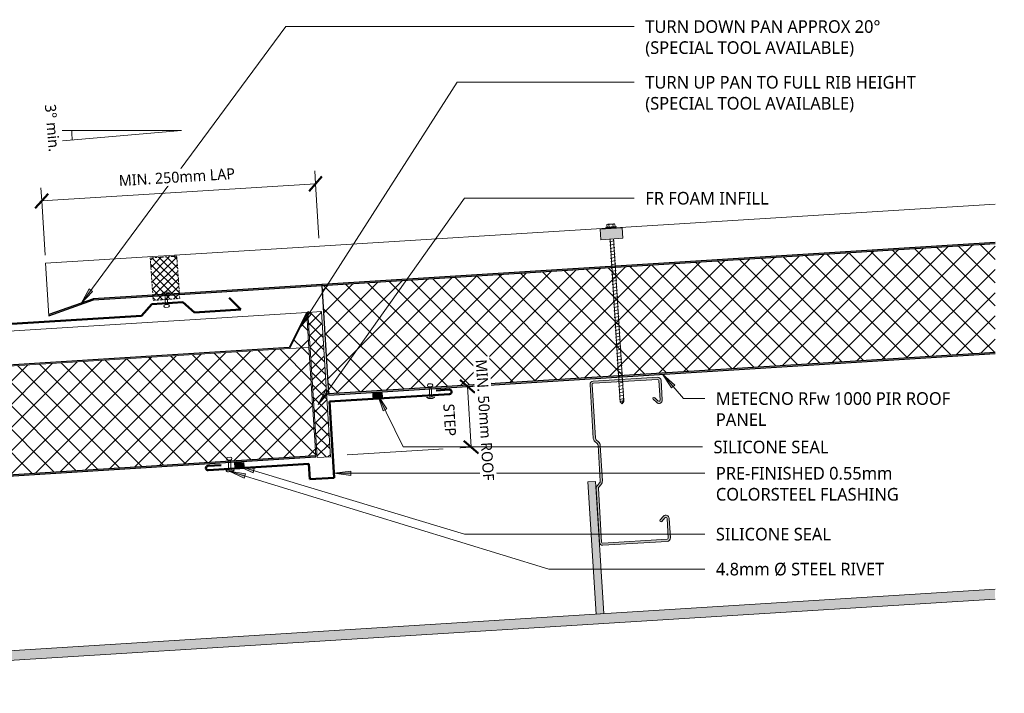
# Model space of a CAD drawing. Header units: millimetres. Extents: x -419 to 1005, y 30 to 681.
# Tile 2 of 2: x 107 to 1005, y 66 to 681. Entities that reach past the tile are written whole.
import ezdxf

# ---------------------------------------------------------------- set-up
doc = ezdxf.new("R2010")
doc.units = ezdxf.units.MM
doc.linetypes.add('Dash Short', pattern=[3, 2, -1])
for name, color, linetype, lineweight in [('A-ANNO-DIMS', 211, 'Continuous', 9), ('A-ANNO-DIMS-5', 211, 'Continuous', 9), ('A-DETL', 90, 'Continuous', 13), ('A-DETL-GENF', 92, 'Continuous', 13), ('A-DETL-THIN', 151, 'Continuous', 13), ('G-ANNO-TEXT', 231, 'Continuous', 9)]:
    doc.layers.add(name, color=color, linetype=linetype, lineweight=lineweight)
doc.styles.add('Yu Gothic', font='Yu Gothic.ttf', dxfattribs={"height": 11.5})
doc.styles.add('Yu Gothic_1', font='Yu Gothic.ttf', dxfattribs={"height": 10})
doc.dimstyles.new('Diagonal', dxfattribs={"dimscale": 304.8, "dimtxt": 11.609035, "dimasz": 0.04101, "dimexe": 0.03937, "dimexo": 0.024606, "dimgap": 0.024606, "dimtad": 1, "dimdec": 0, "dimzin": 0, "dimdsep": 46, "dimtxsty": 'Yu Gothic_1', "dimblk1": 'OBLIQUE', "dimblk2": 'OBLIQUE', "dimsah": 1, "dimcen": 0.09, "dimazin": 0, "dimtfac": 1, "dimtdec": 4, "dimtix": 1, "dimtmove": 2, "dimatfit": 3, "dimfxl": 1, "dimtvp": 1, "dimtfill": 1, "dimtolj": 1, "dimtzin": 0, "dimarcsym": 2})
doc.dimstyles.new('Diagonal_2', dxfattribs={"dimscale": 304.8, "dimtxt": 11.609035, "dimasz": 0.04101, "dimexe": 0.03937, "dimexo": 0.024606, "dimgap": 0.024606, "dimtad": 1, "dimdec": 0, "dimzin": 0, "dimdsep": 46, "dimtxsty": 'Yu Gothic_1', "dimblk1": 'OBLIQUE', "dimblk2": 'OBLIQUE', "dimsah": 1, "dimcen": 0.09, "dimazin": 0, "dimtfac": 1, "dimtdec": 4, "dimtix": 1, "dimtmove": 0, "dimatfit": 3, "dimfxl": 1, "dimtvp": 1, "dimtfill": 1, "dimtolj": 1, "dimtzin": 0, "dimarcsym": 2})
pattern_1 = [(221.43, (393.496, 389.785), (9.92557, -11.24647), []), (311.43, (393.496, 389.785), (11.24647, 9.92557), [])]

# ---------------------------------------------------------------- blocks, each defined once
blk = doc.blocks.new('Metalcraft MSS Purlin-150x65 - Metalcraft MSS Purlin-150x65-2638609-09 EXPANSION STEP DETAIL')
at = {"layer": 'A-DETL-GENF'}
blk.add_hatch(color=256, dxfattribs=at).paths.add_polyline_path([(3, 0), (61.85, 0), (62.62, 0.1), (63.35, 0.4), (63.97, 0.88), (64.45, 1.5), (64.75, 2.22), (64.85, 3), (64.85, 20.94), (64.75, 21.71), (64.45, 22.43), (63.98, 23.05), (63.37, 23.52), (62.66, 23.82), (61.89, 23.93), (61.12, 23.84), (60.4, 23.56), (59.78, 23.1), (56.4, 19.67), (56.3, 19.43), (56.27, 19.17), (56.3, 18.91), (56.4, 18.67), (56.56, 18.46), (56.77, 18.31), (57.01, 18.21), (57.27, 18.17), (57.53, 18.21), (57.77, 18.31), (57.97, 18.46), (61.26, 21.7), (61.52, 21.81), (61.79, 21.84), (62.06, 21.81), (62.32, 21.7), (62.54, 21.53), (62.71, 21.31), (62.81, 21.06), (62.85, 20.79), (62.81, 2.74), (62.71, 2.5), (62.56, 2.29), (62.35, 2.13), (62.11, 2.03), (61.85, 2), (2.74, 2.03), (2.5, 2.13), (2.29, 2.29), (2.13, 2.5), (2.03, 2.74), (2, 2.99), (2.06, 52.43), (2.22, 52.83), (2.49, 53.18), (4.53, 55.22), (5.32, 56.25), (5.82, 57.46), (5.99, 58.75), (5.99, 90.92), (5.82, 92.21), (5.32, 93.42), (4.53, 94.45), (2.69, 96.3), (2.31, 96.78), (2.08, 97.34), (2, 97.95), (2.04, 147.19), (2.15, 147.45), (2.32, 147.68), (2.55, 147.85), (2.81, 147.96), (3.09, 148), (62.11, 147.97), (62.35, 147.87), (62.56, 147.71), (62.71, 147.5), (62.81, 147.26), (62.85, 147.01), (62.82, 128.73), (62.72, 128.5), (62.57, 128.3), (62.37, 128.15), (62.14, 128.05), (61.89, 128.02), (61.64, 128.05), (61.41, 128.15), (61.21, 128.3), (57.77, 131.69), (57.53, 131.79), (57.27, 131.83), (57.01, 131.79), (56.77, 131.69), (56.56, 131.54), (56.4, 131.33), (56.3, 131.09), (56.27, 130.83), (56.3, 130.57), (56.4, 130.33), (56.56, 130.12), (59.78, 126.9), (60.4, 126.44), (61.12, 126.16), (61.89, 126.07), (62.66, 126.18), (63.37, 126.48), (63.98, 126.95), (64.45, 127.57), (64.75, 128.29), (64.85, 129.06), (64.85, 147), (64.75, 147.78), (64.45, 148.5), (63.97, 149.12), (63.35, 149.6), (62.62, 149.9), (61.85, 150), (3, 150), (2.22, 149.9), (1.5, 149.6), (0.88, 149.12), (0.4, 148.5), (0.1, 147.78), (0, 147), (0, 97.81), (0.14, 96.77), (0.53, 95.81), (1.17, 94.98), (3.41, 92.75), (3.72, 92.33), (3.92, 91.85), (3.99, 91.34), (3.99, 58.34), (3.92, 57.82), (3.72, 57.34), (3.41, 56.93), (1.17, 54.69), (0.53, 53.86), (0.14, 52.9), (0, 51.87), (0, 3), (0.1, 2.22), (0.4, 1.5), (0.88, 0.88), (1.5, 0.4), (2.22, 0.1)])
for p, q in [((0, 147), (0, 97.81)), ((2, 97.95), (2, 146.91)), ((61.85, 150), (3, 150)), ((3.09, 148), (61.85, 148)), ((62.85, 147.01), (62.85, 128.98)), ((64.85, 129.06), (64.85, 147)), ((56.56, 130.12), (59.78, 126.9)), ((61.21, 128.3), (57.97, 131.54)), ((1.17, 94.98), (3.41, 92.75)), ((4.53, 94.45), (2.69, 96.3)), ((3.99, 91.34), (3.99, 58.34)), ((5.99, 58.75), (5.99, 90.92)), ((3.41, 56.93), (1.17, 54.69)), ((2.49, 53.18), (4.53, 55.22)), ((0, 51.87), (0, 3)), ((2, 2.99), (2, 52)), ((59.78, 23.1), (56.56, 19.88)), ((57.97, 18.46), (61.04, 21.53)), ((62.85, 20.79), (62.85, 2.99)), ((64.85, 3), (64.85, 20.94)), ((61.85, 2), (2.99, 2)), ((3, 0), (61.85, 0))]:
    blk.add_line(p, q, dxfattribs=at)
for centre, radius, start, end in [((3, 147), 3, 90, 180), ((3.09, 146.91), 1.09, 90, 180), ((61.85, 147), 3, 360, 90), ((61.85, 147.01), 0.993, 0, 90), ((57.27, 130.83), 1, 45, 225), ((61.85, 129.06), 2.99, 226.03381, 0), ((61.89, 128.98), 0.959, 225, 0), ((3.99, 97.81), 3.99, 180, 225), ((4.34, 97.95), 2.34, 180, 225), ((2, 91.34), 1.99, 0, 45), ((1, 90.92), 4.99, 360, 45), ((3.99, 51.87), 3.99, 135, 180), ((2, 58.34), 1.99, 315, 360), ((1, 58.75), 4.99, 315, 360), ((3.67, 52), 1.67, 135, 180), ((57.27, 19.17), 1, 135, 315), ((61.85, 20.94), 2.99, 360, 133.96619), ((61.79, 20.79), 1.06, 0, 135), ((3, 3), 3, 180, 270), ((2.99, 2.99), 0.993, 180, 270), ((61.85, 3), 3, 270, 360), ((61.85, 2.99), 0.993, 270, 0)]:
    blk.add_arc(centre, radius, start, end, dxfattribs=at)
blk = doc.blocks.new('expansion step 0_55 coloursteel flashing - expansion step 0_55 coloursteel flashing-4211162-09 EXPANSION STEP DETAIL')
at = {"layer": 'A-DETL-GENF', "lineweight": 50}
for p, q in [((152.14, -13.99), (152.14, 55.65)), ((152.14, 55.65), (262, 55.65)), ((262, 59.65), (250, 59.65)), ((38, 4), (50, 4)), ((38, 0), (130, 0)), ((130, 0), (130, -13.99)), ((130, -13.99), (152.14, -13.99))]:
    blk.add_line(p, q, dxfattribs=at)
for centre, start, end in [((262, 57.65), 270, 90), ((38, 2), 90, 270)]:
    blk.add_arc(centre, 2, start, end, dxfattribs=at)
blk = doc.blocks.new('0_55 coloursteel flashing_expansion step 26_04_16 - 0_55 coloursteel flashing_expansion step 26_04_16-4037796-09 EXPANSION STEP DETAIL')
at = {"layer": 'A-DETL-GENF', "lineweight": 50}
for p, q in [((260, 17.92), (270, 27.92)), ((270, 27.92), (298.42, 27.92)), ((298.42, 27.92), (308.42, 17.92)), ((-35.78, -8.78), (-9.08, 17.92)), ((-9.08, 17.92), (260, 17.92)), ((308.42, 17.92), (350.92, 17.92)), ((-32.95, -11.61), (-24.47, -3.12))]:
    blk.add_line(p, q, dxfattribs=at)
blk.add_arc((-34.36, -10.19), 2, 135, 315, dxfattribs=at)
blk = doc.blocks.new('Thermospan w Gutter Overhang - 100mm-4403249-09 EXPANSION STEP DETAIL')
at = {"layer": 'A-DETL-GENF'}
for points in [[(-250.29, 88.1), (-208.8, 100), (-208.8, 101), (-250.29, 89.1)], [(-208.8, 100), (0, 100), (0, 101), (-208.8, 101)], [(0, 100), (615.32, 100), (615.38, 101), (0, 101)], [(0, 0), (609.08, 0), (609.14, 1), (0, 1)]]:
    blk.add_hatch(color=256, dxfattribs=at).paths.add_polyline_path(points)
h = blk.add_hatch(dxfattribs=at)
h.set_pattern_fill('FP_2', color=256, style=0, pattern_type=2)
h.set_pattern_definition([(41.43, (-408.806, -313.333), (-9.92557, 11.24647), []), (131.43, (-408.806, -313.333), (-11.24647, -9.92557), [])])
h.paths.add_polyline_path([(0, 1), (609.14, 1), (615.32, 100), (0, 100), (0, 3.9)])
for p, q in [((0, 136), (-250.29, 136)), ((-250.29, 88.1), (-250.29, 136)), ((262.98, 136), (0, 136)), ((617.56, 136), (270.32, 136))]:
    blk.add_line(p, q, dxfattribs=at)
at = {"layer": 'A-DETL-GENF', "lineweight": 25}
for p, q in [((-208.8, 101), (-250.29, 89.1)), ((-250.29, 88.1), (-208.8, 100)), ((-154.46, 101), (-208.94, 101)), ((-208.8, 100), (-154.45, 100)), ((-130.18, 101), (-154.46, 101)), ((-154.45, 100), (-130.17, 100)), ((0, 101), (-130.18, 101)), ((-130.17, 100), (0, 100)), ((615.38, 101), (0, 101)), ((0, 101), (0, 100)), ((0, 100), (0, 1)), ((0, 100), (615.32, 100)), ((-250.29, 89.1), (-250.29, 88.1)), ((609.14, 1), (0, 1)), ((0, 1), (0, 0)), ((0, 0), (609.08, 0))]:
    blk.add_line(p, q, dxfattribs=at)
blk = doc.blocks.new('Thermospan Insulated Panel3 - 100mm-4139800-09 EXPANSION STEP DETAIL')
at = {"layer": 'A-DETL-GENF'}
for points in [[(758.82, 132), (0, 132), (0, 131), (758.76, 131)], [(752.58, 32), (17.32, 32), (0, 2), (0, 0), (17.9, 31), (752.52, 31), (752.58, 31.91)]]:
    blk.add_hatch(color=256, dxfattribs=at).paths.add_polyline_path(points)
h = blk.add_hatch(dxfattribs=at)
h.set_pattern_fill('FP_3', color=256, style=0, pattern_type=2)
h.set_pattern_definition(pattern_1)
h.paths.add_polyline_path([(758.76, 131), (0, 131), (0, 32), (752.58, 32), (755.82, 83.85)])
h = blk.add_hatch(dxfattribs=at)
h.set_pattern_fill('FP_3', color=256, style=0, pattern_type=2)
h.set_pattern_definition(pattern_1)
h.paths.add_polyline_path([(17.32, 32), (0, 32), (0, 2)])
at = {"layer": 'A-DETL-GENF', "lineweight": 25}
for p, q in [((758.82, 132), (0, 132)), ((0, 132), (0, 131)), ((0, 131), (758.76, 131)), ((0, 0), (17.9, 31)), ((17.9, 31), (752.52, 31)), ((0, 2), (0, 0))]:
    blk.add_line(p, q, dxfattribs=at)
at = {"layer": 'A-DETL-GENF'}
for p, q in [((0, 131), (0, 32)), ((0, 32), (0, 2)), ((0, 2), (17.32, 32)), ((17.32, 32), (0, 32)), ((17.32, 32), (752.58, 32)), ((0, 0), (0, 2)), ((0, 0), (295.45, 0)), ((295.45, 0), (315.45, 0)), ((315.45, 0), (337.81, 0)), ((345.14, 0), (367.5, 0)), ((367.5, 0), (387.5, 0)), ((387.5, 0), (750.59, 0))]:
    blk.add_line(p, q, dxfattribs=at)
blk = doc.blocks.new('Pop Rivets - Rivet-4210728-09 EXPANSION STEP DETAIL')
at = {"layer": 'A-DETL-GENF'}
for p, q in [((3.77, 0), (-3.77, 0)), ((-1.5, 1.16), (1.5, 1.16)), ((-1, -9.63), (-1, 0)), ((1, -9.63), (1, 0)), ((1.17, -9.63), (-1.24, -9.63)), ((-1.24, -12.13), (1.17, -12.13))]:
    blk.add_line(p, q, dxfattribs=at)
for centre, radius, start, end in [((-1.5, -1.65), 2.8, 90, 144), ((1.5, -1.65), 2.8, 36, 90), ((-1.24, -10.88), 1.25, 90, 270), ((1.17, -10.88), 1.25, 270, 90)]:
    blk.add_arc(centre, radius, start, end, dxfattribs=at)
blk = doc.blocks.new('Pop Rivets - Rivet-4211202-09 EXPANSION STEP DETAIL')
at = {"layer": 'A-DETL-GENF'}
for p, q in [((3.77, 0), (-3.77, 0)), ((-1.5, 1.16), (1.5, 1.16)), ((-1, -9.38), (-1, 0)), ((1, -9.38), (1, 0)), ((1.17, -9.38), (-1.24, -9.38)), ((-1.24, -11.88), (1.17, -11.88))]:
    blk.add_line(p, q, dxfattribs=at)
for centre, radius, start, end in [((-1.5, -1.65), 2.8, 90, 144), ((1.5, -1.65), 2.8, 36, 90), ((-1.24, -10.63), 1.25, 90, 270), ((1.17, -10.63), 1.25, 270, 90)]:
    blk.add_arc(centre, radius, start, end, dxfattribs=at)
blk = doc.blocks.new('Profiled Washer 01 - Profiled Washer 01-4212464-09 EXPANSION STEP DETAIL')
at = {"layer": 'A-DETL-GENF'}
for points in [[(-10, -6.11), (10, -6.11), (10, 3.59), (-10, 3.59)], [(-3.67, 3.59), (3.67, 3.59), (3.67, 4.59), (-3.67, 4.59), (-3.67, 4.45)]]:
    blk.add_hatch(color=256, dxfattribs=at).paths.add_polyline_path(points)
for p, q in [((10, 3.59), (-10, 3.59)), ((-10, 3.59), (-10, -6.11)), ((4.79, 5.09), (-4.79, 5.09)), ((-4.79, 5.09), (-4.79, 4.59)), ((-3.67, 4.59), (-4.79, 4.59)), ((-3.67, 5.09), (-3.67, 7.07)), ((3.67, 4.59), (-3.67, 4.59)), ((-3.67, 4.59), (-3.67, 3.59)), ((-2.76, 7.57), (2.76, 7.57)), ((-1.85, 5.09), (-1.85, 7.07)), ((1.85, 5.09), (1.85, 7.07)), ((3.67, 5.09), (3.67, 7.07)), ((4.79, 4.59), (3.67, 4.59)), ((3.67, 3.59), (3.67, 4.59)), ((4.79, 4.59), (4.79, 5.09)), ((10, -6.11), (10, 3.59)), ((-10, -6.11), (10, -6.11)), ((2.17, -7.91), (-2.17, -8.67)), ((-2.17, -8.67), (-1.6, -9)), ((-1.6, -6.11), (-1.6, -154.72)), ((1.6, -154.72), (1.6, -6.11)), ((1.6, -7.58), (2.17, -7.91)), ((2.17, -10.91), (-2.17, -11.67)), ((-2.17, -11.67), (-1.6, -12)), ((2.17, -13.91), (-2.17, -14.67)), ((-2.17, -14.67), (-1.6, -15)), ((2.17, -16.91), (-2.17, -17.67)), ((-2.17, -17.67), (-1.6, -18)), ((1.6, -10.58), (2.17, -10.91)), ((1.6, -13.58), (2.17, -13.91)), ((1.6, -16.58), (2.17, -16.91)), ((2.17, -19.91), (-2.17, -20.67)), ((-2.17, -20.67), (-1.6, -21)), ((2.17, -22.91), (-2.17, -23.67)), ((-2.17, -23.67), (-1.6, -24)), ((2.17, -25.91), (-2.17, -26.67)), ((-2.17, -26.67), (-1.6, -27)), ((1.6, -19.58), (2.17, -19.91)), ((1.6, -22.58), (2.17, -22.91)), ((1.6, -25.58), (2.17, -25.91)), ((2.17, -28.91), (-2.17, -29.67)), ((-2.17, -29.67), (-1.6, -30)), ((2.17, -31.91), (-2.17, -32.67)), ((-2.17, -32.67), (-1.6, -33)), ((2.17, -34.91), (-2.17, -35.67)), ((-2.17, -35.67), (-1.6, -36)), ((1.6, -28.58), (2.17, -28.91)), ((1.6, -31.58), (2.17, -31.91)), ((1.6, -34.58), (2.17, -34.91)), ((2.17, -37.91), (-2.17, -38.67)), ((-2.17, -38.67), (-1.6, -39)), ((2.17, -40.91), (-2.17, -41.67)), ((-2.17, -41.67), (-1.6, -42)), ((2.17, -43.91), (-2.17, -44.67)), ((-2.17, -44.67), (-1.6, -45)), ((1.6, -37.58), (2.17, -37.91)), ((1.6, -40.58), (2.17, -40.91)), ((1.6, -43.58), (2.17, -43.91)), ((2.17, -46.91), (-2.17, -47.67)), ((-2.17, -47.67), (-1.6, -48)), ((2.17, -49.91), (-2.17, -50.67)), ((-2.17, -50.67), (-1.6, -51)), ((2.17, -52.91), (-2.17, -53.67)), ((-2.17, -53.67), (-1.6, -54)), ((1.6, -46.58), (2.17, -46.91)), ((1.6, -49.58), (2.17, -49.91)), ((1.6, -52.58), (2.17, -52.91)), ((2.17, -55.91), (-2.17, -56.67)), ((-2.17, -56.67), (-1.6, -57)), ((2.17, -58.91), (-2.17, -59.67)), ((-2.17, -59.67), (-1.6, -60)), ((2.17, -61.91), (-2.17, -62.67)), ((-2.17, -62.67), (-1.6, -63)), ((1.6, -55.58), (2.17, -55.91)), ((1.6, -58.58), (2.17, -58.91)), ((1.6, -61.58), (2.17, -61.91)), ((2.17, -64.91), (-2.17, -65.67)), ((-2.17, -65.67), (-1.6, -66)), ((2.17, -67.91), (-2.17, -68.67)), ((-2.17, -68.67), (-1.6, -69)), ((2.17, -70.91), (-2.17, -71.67)), ((-2.17, -71.67), (-1.6, -72)), ((1.6, -64.58), (2.17, -64.91)), ((1.6, -67.58), (2.17, -67.91)), ((1.6, -70.58), (2.17, -70.91)), ((2.17, -73.91), (-2.17, -74.67)), ((-2.17, -74.67), (-1.6, -75)), ((2.17, -76.91), (-2.17, -77.67)), ((-2.17, -77.67), (-1.6, -78)), ((2.17, -79.91), (-2.17, -80.67)), ((-2.17, -80.67), (-1.6, -81)), ((1.6, -73.58), (2.17, -73.91)), ((1.6, -76.58), (2.17, -76.91)), ((1.6, -79.58), (2.17, -79.91)), ((2.17, -82.91), (-2.17, -83.67)), ((-2.17, -83.67), (-1.6, -84)), ((2.17, -85.91), (-2.17, -86.67)), ((-2.17, -86.67), (-1.6, -87)), ((2.17, -88.91), (-2.17, -89.67)), ((-2.17, -89.67), (-1.6, -90)), ((1.6, -82.58), (2.17, -82.91)), ((1.6, -85.58), (2.17, -85.91)), ((1.6, -88.58), (2.17, -88.91)), ((2.17, -91.91), (-2.17, -92.67)), ((-2.17, -92.67), (-1.6, -93)), ((2.17, -94.91), (-2.17, -95.67)), ((-2.17, -95.67), (-1.6, -96)), ((2.17, -97.91), (-2.17, -98.67)), ((-2.17, -98.67), (-1.6, -99)), ((1.6, -91.58), (2.17, -91.91)), ((1.6, -94.58), (2.17, -94.91)), ((1.6, -97.58), (2.17, -97.91)), ((2.17, -100.91), (-2.17, -101.67)), ((-2.17, -101.67), (-1.6, -102)), ((2.17, -103.91), (-2.17, -104.67)), ((-2.17, -104.67), (-1.6, -105)), ((2.17, -106.91), (-2.17, -107.67)), ((-2.17, -107.67), (-1.6, -108)), ((1.6, -100.58), (2.17, -100.91)), ((1.6, -103.58), (2.17, -103.91)), ((1.6, -106.58), (2.17, -106.91)), ((2.17, -109.91), (-2.17, -110.67)), ((-2.17, -110.67), (-1.6, -111)), ((2.17, -112.91), (-2.17, -113.67)), ((-2.17, -113.67), (-1.6, -114)), ((2.17, -115.91), (-2.17, -116.67)), ((-2.17, -116.67), (-1.6, -117)), ((1.6, -109.58), (2.17, -109.91)), ((1.6, -112.58), (2.17, -112.91)), ((1.6, -115.58), (2.17, -115.91)), ((2.17, -118.91), (-2.17, -119.67)), ((-2.17, -119.67), (-1.6, -120)), ((2.17, -121.91), (-2.17, -122.67)), ((-2.17, -122.67), (-1.6, -123)), ((2.17, -124.91), (-2.17, -125.67)), ((-2.17, -125.67), (-1.6, -126)), ((1.6, -118.58), (2.17, -118.91)), ((1.6, -121.58), (2.17, -121.91)), ((1.6, -124.58), (2.17, -124.91)), ((2.17, -127.91), (-2.17, -128.67)), ((-2.17, -128.67), (-1.6, -129)), ((2.17, -130.91), (-2.17, -131.67)), ((-2.17, -131.67), (-1.6, -132)), ((2.17, -133.91), (-2.17, -134.67)), ((-2.17, -134.67), (-1.6, -135)), ((1.6, -127.58), (2.17, -127.91)), ((1.6, -130.58), (2.17, -130.91)), ((1.6, -133.58), (2.17, -133.91)), ((2.17, -136.91), (-2.17, -137.67)), ((-2.17, -137.67), (-1.6, -138)), ((2.17, -139.91), (-2.17, -140.67)), ((-2.17, -140.67), (-1.6, -141)), ((2.17, -142.91), (-2.17, -143.67)), ((-2.17, -143.67), (-1.6, -144)), ((1.6, -136.58), (2.17, -136.91)), ((1.6, -139.58), (2.17, -139.91)), ((1.6, -142.58), (2.17, -142.91)), ((2.17, -145.91), (-2.17, -146.67)), ((-2.17, -146.67), (-1.6, -147)), ((2.17, -148.91), (-2.17, -149.67)), ((-2.17, -149.67), (-1.6, -150)), ((2.17, -151.91), (-2.17, -152.67)), ((-2.17, -152.67), (-1.6, -153)), ((0, -156.62), (1.6, -152.67)), ((1.6, -145.58), (2.17, -145.91)), ((1.6, -148.58), (2.17, -148.91)), ((1.6, -151.58), (2.17, -151.91)), ((-1.6, -154.72), (0, -156.62)), ((1.6, -154.72), (0, -156.62))]:
    blk.add_line(p, q, dxfattribs=at)
for centre, radius, start, end in [((-2.76, 6.49), 1.08, 32.38007, 147.61993), ((0, 3.9), 3.67, 59.72736, 120.27264), ((2.76, 6.49), 1.08, 32.38007, 147.61993), ((0.08, -157.34), 3.11, 74.30592, 122.49751)]:
    blk.add_arc(centre, radius, start, end, dxfattribs=at)
blk = doc.blocks.new('Foam Closure - Foam Closure-4128022-09 EXPANSION STEP DETAIL')
at = {"layer": 'A-DETL-GENF'}
h = blk.add_hatch(dxfattribs=at)
h.set_pattern_fill('FP_5', color=256, style=0, pattern_type=2)
h.set_pattern_definition([(41, (-257.446, -407.534), (-3.280295, 3.77355), []), (131, (-257.446, -407.534), (-3.77355, -3.280295), [])])
h.paths.add_polyline_path([(0, 0), (24.29, 0), (24.29, 38.81), (0, 38.81)])
at = {"layer": 'A-DETL-GENF', "linetype": 'Dash Short'}
for p, q in [((24.29, 38.81), (0, 38.81)), ((0, 38.81), (0, 0)), ((24.29, 0), (24.29, 38.81)), ((0, 0), (24.29, 0))]:
    blk.add_line(p, q, dxfattribs=at)
blk = doc.blocks.new('Pop Rivets - Rivet-4768126-09 EXPANSION STEP DETAIL')
at = {"layer": 'A-DETL-GENF'}
for p, q in [((3.77, 0), (-3.77, 0)), ((-1.5, 1.16), (1.5, 1.16)), ((-1, -10.18), (-1, 0)), ((1, -10.18), (1, 0)), ((1.17, -10.18), (-1.24, -10.18)), ((-1.24, -12.68), (1.17, -12.68))]:
    blk.add_line(p, q, dxfattribs=at)
for centre, radius, start, end in [((-1.5, -1.65), 2.8, 90, 144), ((1.5, -1.65), 2.8, 36, 90), ((-1.24, -11.43), 1.25, 90, 270), ((1.17, -11.43), 1.25, 270, 90)]:
    blk.add_arc(centre, radius, start, end, dxfattribs=at)
blk = doc.blocks.new('DIMBLOCK1-09 EXPANSION STEP DETAIL')
at = {"layer": 'A-ANNO-DIMS-5', "lineweight": 50}
for p, q in [((515.07, 346.08), (508.44, 351.93)), ((515.07, 346.08), (521.7, 340.23)), ((518.53, 290.64), (511.9, 296.49)), ((518.53, 290.64), (525.16, 284.79))]:
    blk.add_line(p, q, dxfattribs=at)
at = {"layer": 'A-ANNO-DIMS-5'}
for p, q in [((515.07, 346.08), (513.73, 345.99)), ((515.07, 346.08), (527.05, 346.82)), ((518.53, 290.64), (515.07, 346.08)), ((518.53, 290.64), (405.42, 283.58)), ((518.53, 290.64), (530.51, 291.38))]:
    blk.add_line(p, q, dxfattribs=at)
at = {"layer": 'A-ANNO-DIMS-5', "color": 0, "insert": (502.98, 330.52), "char_height": 10, "width": 40.5633, "attachment_point": 1, "rotation": 273.57, "line_spacing_factor": 1.024327, "style": 'Yu Gothic_1', "bg_fill": 3, "box_fill_scale": 1.25, "bg_fill_color": 256, "bg_fill_true_color": 13158600, "bg_fill_transparency": 0}
blk.add_mtext('STEP', dxfattribs=at)
at = {"layer": 'A-ANNO-DIMS-5', "color": 0, "insert": (532.59, 371.02), "char_height": 10, "width": 133.1625, "attachment_point": 1, "rotation": 273.57, "line_spacing_factor": 1.024327, "style": 'Yu Gothic_1', "bg_fill": 3, "box_fill_scale": 1.25, "bg_fill_color": 256, "bg_fill_true_color": 13158600, "bg_fill_transparency": 0}
blk.add_mtext('MIN. 50mm ROOF', dxfattribs=at)
blk = doc.blocks.new('_Oblique')
at = {"color": 0, "linetype": 'ByBlock', "lineweight": -2}
blk.add_line((-0.5, -0.5), (0.5, 0.5), dxfattribs=at)
blk = doc.blocks.new('DIMBLOCK3-09 EXPANSION STEP DETAIL')
at = {"layer": 'A-ANNO-DIMS-5'}
for p, q in [((376.48, 530.8), (375.74, 542.77)), ((376.48, 530.8), (126.68, 515.21)), ((376.48, 530.8), (379.57, 481.4)), ((126.68, 515.21), (125.93, 527.19)), ((126.68, 515.21), (129.76, 465.82))]:
    blk.add_line(p, q, dxfattribs=at)
at = {"layer": 'A-ANNO-DIMS-5', "lineweight": 50}
for p, q in [((376.48, 530.8), (370.64, 524.17)), ((376.48, 530.8), (382.33, 537.42)), ((126.68, 515.21), (132.53, 521.84)), ((126.68, 515.21), (120.83, 508.58))]:
    blk.add_line(p, q, dxfattribs=at)
at = {"layer": 'A-ANNO-DIMS-5', "color": 0, "insert": (196.73, 538.66), "char_height": 10, "width": 129.0652, "attachment_point": 1, "rotation": 3.57, "line_spacing_factor": 1.024327, "style": 'Yu Gothic_1', "bg_fill": 3, "box_fill_scale": 1.25, "bg_fill_color": 256, "bg_fill_true_color": 13158600, "bg_fill_transparency": 0}
blk.add_mtext('MIN. 250mm LAP', dxfattribs=at)

msp = doc.modelspace()

# ---------------------------------------------------------------- hatches: boundary and pattern name
at = {"layer": 'A-DETL-GENF'}
h = msp.add_hatch(dxfattribs=at)
h.set_pattern_fill('FP_1', color=9, style=0, pattern_type=2)
h.set_pattern_definition([(45, (0, 0), (-5.3033, 5.3033), []), (135, (0, 0), (-5.3033, -5.3033), [])])
h.paths.add_polyline_path([(377.84, 281.15), (390.27, 281.92), (382, 414.38), (369.57, 413.6), (376.68, 299.68)])
for points in [[(428.86, 335.86), (437.46, 336.37), (437.22, 340.36), (428.62, 339.85), (428.72, 338.18)], [(302.73, 272.52), (311.34, 273.04), (311.12, 276.76), (302.51, 276.24)], [(632.54, 138.49), (639.52, 138.92), (632, 259.36), (625.01, 258.93), (630.05, 178.25)], [(-380.67, 66.19), (996.4, 152.19), (996.4, 161.21), (-380.67, 75.21)]]:
    msp.add_hatch(color=10, dxfattribs=at).paths.add_polyline_path(points)
at = {"layer": 'G-ANNO-TEXT'}
for points in [[(162.55, 421.8), (173.06, 432.68), (169.89, 435.03)], [(362.98, 400.85), (372.73, 412.41), (369.4, 414.54)], [(692.9, 357.29), (701.23, 344.66), (704.22, 347.25)], [(378.78, 329.61), (389.08, 340.69), (385.86, 342.98)], [(305.67, 273.57), (319.47, 267.35), (320.61, 271.14)], [(297.65, 268.79), (311.41, 262.51), (312.57, 266.28)], [(393.56, 266.89), (408.56, 264.92), (408.56, 268.87)]]:
    msp.add_hatch(color=7, dxfattribs=at).paths.add_polyline_path(points)

# ---------------------------------------------------------------- linework, layer by layer
at = {"layer": 'A-DETL'}
for p, q in [((145.4, 579.45), (254.11, 579.45)), ((254.11, 579.45), (145.66, 569.96)), ((388.44, 339.18), (386.07, 377.1)), ((437.22, 340.36), (428.62, 339.85)), ((428.62, 339.85), (428.86, 335.86)), ((428.86, 335.86), (437.46, 336.37)), ((437.46, 336.37), (437.22, 340.36)), ((311.12, 276.76), (302.51, 276.24)), ((302.51, 276.24), (302.73, 272.52)), ((302.73, 272.52), (311.34, 273.04)), ((311.34, 273.04), (311.12, 276.76))]:
    msp.add_line(p, q, dxfattribs=at)
at = {"layer": 'A-DETL', "lineweight": 50}
msp.add_line((308.39, 416.24), (297.78, 426.85), dxfattribs=at)
at = {"layer": 'A-DETL'}
msp.add_arc((254.11, 579.45), 100, 180, 185, dxfattribs=at)
at = {"layer": 'A-DETL-THIN'}
for p, q in [((382, 414.38), (369.57, 413.6)), ((369.57, 413.6), (377.84, 281.15)), ((390.27, 281.92), (382, 414.38)), ((377.84, 281.15), (390.27, 281.92)), ((632, 259.36), (625.01, 258.93)), ((625.01, 258.93), (632.54, 138.49)), ((639.52, 138.92), (632, 259.36)), ((996.4, 161.21), (-380.67, 75.21)), ((-380.67, 66.19), (996.4, 152.19)), ((632.54, 138.49), (639.52, 138.92))]:
    msp.add_line(p, q, dxfattribs=at)
at = {"layer": 'G-ANNO-TEXT', "color": 7}
for p, q in [((162.55, 421.8), (349.4, 674.26)), ((349.4, 674.26), (667.17, 674.26)), ((362.98, 400.85), (505.56, 623.47)), ((505.56, 623.47), (667.17, 623.47)), ((378.78, 329.61), (512.5, 517.71)), ((512.5, 517.71), (667.17, 517.71)), ((169.89, 435.03), (162.55, 421.8)), ((162.55, 421.8), (173.06, 432.68)), ((173.06, 432.68), (169.89, 435.03)), ((369.4, 414.54), (362.98, 400.85)), ((372.73, 412.41), (369.4, 414.54)), ((362.98, 400.85), (372.73, 412.41)), ((692.9, 357.29), (701.23, 344.66)), ((704.22, 347.25), (692.9, 357.29)), ((692.9, 357.29), (712.2, 335.02)), ((385.86, 342.98), (378.78, 329.61)), ((389.08, 340.69), (385.86, 342.98)), ((701.23, 344.66), (704.22, 347.25)), ((378.78, 329.61), (389.08, 340.69)), ((712.2, 335.02), (731.56, 335.02)), ((305.67, 273.57), (319.47, 267.35)), ((320.61, 271.14), (305.67, 273.57)), ((305.67, 273.57), (512.5, 211.33)), ((319.47, 267.35), (320.61, 271.14)), ((297.65, 268.79), (311.41, 262.51)), ((312.57, 266.28), (297.65, 268.79)), ((297.65, 268.79), (589.45, 179.47)), ((311.41, 262.51), (312.57, 266.28)), ((408.56, 268.87), (393.56, 266.89)), ((393.56, 266.89), (408.56, 264.92)), ((393.56, 266.89), (731.56, 266.89)), ((408.56, 264.92), (408.56, 268.87)), ((512.5, 211.33), (731.56, 211.33)), ((589.45, 179.47), (731.56, 179.47))]:
    msp.add_line(p, q, dxfattribs=at)

# ---------------------------------------------------------------- block references
at = {"layer": 'A-DETL-GENF'}
for name, p, rotation in [('Thermospan w Gutter Overhang - 100mm-4403249-09 EXPANSION STEP DETAIL', (388.5, 338.18), 3.569999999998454), ('Profiled Washer 01 - Profiled Washer 01-4212464-09 EXPANSION STEP DETAIL', (646.41, 486.6), 3.569999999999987), ('Pop Rivets - Rivet-4768126-09 EXPANSION STEP DETAIL', (239.99, 430.84), 3.573777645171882), ('Thermospan Insulated Panel3 - 100mm-4139800-09 EXPANSION STEP DETAIL', (368.46, 413.53), 183.5699999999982), ('Metalcraft MSS Purlin-150x65 - Metalcraft MSS Purlin-150x65-2638609-09 EXPANSION STEP DETAIL', (635.65, 201.07), 3.390502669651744), ('Pop Rivets - Rivet-4210728-09 EXPANSION STEP DETAIL', (481.63, 336.26), 183.5737776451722), ('Pop Rivets - Rivet-4211202-09 EXPANSION STEP DETAIL', (298.4, 269.47), 183.5737776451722)]:
    msp.add_blockref(name, p, dxfattribs=dict(at, rotation=rotation))
at = {"layer": 'A-DETL-GENF', "linetype": 'Dash Short', "rotation": 3.999999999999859}
msp.add_blockref('Foam Closure - Foam Closure-4128022-09 EXPANSION STEP DETAIL', (228.39, 424.5), dxfattribs=at)
at = {"layer": 'A-DETL-GENF', "lineweight": 50, "rotation": 3.569999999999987}
for name, p in [('0_55 coloursteel flashing_expansion step 26_04_16 - 0_55 coloursteel flashing_expansion step 26_04_16-4037796-09 EXPANSION STEP DETAIL', (-40.73, 376.51)), ('expansion step 0_55 coloursteel flashing - expansion step 0_55 coloursteel flashing-4211162-09 EXPANSION STEP DETAIL', (240.71, 267.28))]:
    msp.add_blockref(name, p, dxfattribs=at)

# ---------------------------------------------------------------- texts
at = {"layer": 'G-ANNO-TEXT', "color": 7, "char_height": 11.5, "attachment_point": 1, "style": 'Yu Gothic', "bg_fill": 3, "box_fill_scale": 1.25, "bg_fill_color": 256, "bg_fill_true_color": 13158600, "bg_fill_transparency": 0}
for s, insert, width in [('TURN DOWN PAN APPROX 20° ', (677.33, 680.01), 281.3923), ('(SPECIAL TOOL AVAILABLE)', (677.33, 660.83), 244.1138), ('TURN UP PAN TO FULL RIB HEIGHT ', (677.33, 629.22), 313.059), ('(SPECIAL TOOL AVAILABLE)', (677.33, 610.04), 244.1138), ('SILICONE SEAL', (739.54, 296.57), 133.0801), ('PRE-FINISHED 0.55mm ', (741.72, 272.64), 204.4303), ('COLORSTEEL FLASHING ', (741.72, 253.46), 218.059), ('SILICONE SEAL', (741.72, 217.08), 133.0801), ('4.8mm Ø STEEL RIVET', (741.72, 185.22), 192.0042)]:
    msp.add_mtext(s, dxfattribs=dict(at, insert=insert, width=width))

# ---------------------------------------------------------------- next in the draw order: texts
at = {"layer": 'G-ANNO-TEXT', "color": 7, "insert": (139.47, 603.88), "char_height": 10, "width": 60.1266, "attachment_point": 1, "rotation": 275, "style": 'Yu Gothic_1', "bg_fill": 3, "box_fill_scale": 1.25, "bg_fill_color": 256, "bg_fill_true_color": 13158600, "bg_fill_transparency": 0}
msp.add_mtext('3° min.', dxfattribs=at)
at = {"layer": 'G-ANNO-TEXT', "color": 7, "char_height": 11.5, "attachment_point": 1, "style": 'Yu Gothic', "bg_fill": 3, "box_fill_scale": 1.25, "bg_fill_color": 256, "bg_fill_true_color": 13158600, "bg_fill_transparency": 0}
for s, insert, width in [('FR FOAM INFILL', (677.33, 523.46), 141.8987), ('METECNO RFw 1000 PIR ROOF ', (741.72, 340.77), 270.9704), ('PANEL', (741.72, 321.59), 59.3249)]:
    msp.add_mtext(s, dxfattribs=dict(at, insert=insert, width=width))

# ---------------------------------------------------------------- next in the draw order: dimensions: what is measured, and where the dimension line sits
at = {"layer": 'A-ANNO-DIMS'}
dim = msp.add_linear_dim(base=(126.68, 515.21), p1=(380.03, 473.92), p2=(130.23, 458.33), angle=3.57, text='MIN. 250mm LAP', dimstyle='Diagonal_2', override={"dimpost": '<>', "dimfxl": 250.288532}, dxfattribs=at)
dim.commit()
dim.dimension.update_dxf_attribs({"geometry": 'DIMBLOCK3-09 EXPANSION STEP DETAIL', "text_midpoint": (250.8, 535.48)})
dim = msp.add_linear_dim(base=(515.07, 346.08), p1=(397.93, 283.11), p2=(506.25, 345.53), angle=273.57, text='MIN. 50mm ROOF\\XSTEP', dimstyle='Diagonal', override={"dimpost": '<>', "dimfxl": 125.013016}, dxfattribs=at)
dim.commit()
dim.dimension.update_dxf_attribs({"geometry": 'DIMBLOCK1-09 EXPANSION STEP DETAIL', "text_midpoint": (519.28, 370.19), "dimtype": 160, "text_rotation": 273.57})

# ---------------------------------------------------------------- next in the draw order: hatches: boundary and pattern name
at = {"layer": 'G-ANNO-TEXT'}
msp.add_hatch(color=7, dxfattribs=at).paths.add_polyline_path([(433.27, 338.19), (438.12, 323.86), (441.66, 325.6)])

# ---------------------------------------------------------------- next in the draw order: linework, layer by layer
at = {"layer": 'G-ANNO-TEXT', "color": 7}
for p, q in [((433.27, 338.19), (438.12, 323.86)), ((441.66, 325.6), (433.27, 338.19)), ((433.27, 338.19), (456.58, 290.82)), ((438.12, 323.86), (441.66, 325.6)), ((456.58, 290.82), (729.38, 290.82))]:
    msp.add_line(p, q, dxfattribs=at)

doc.saveas('drawing.dxf')
